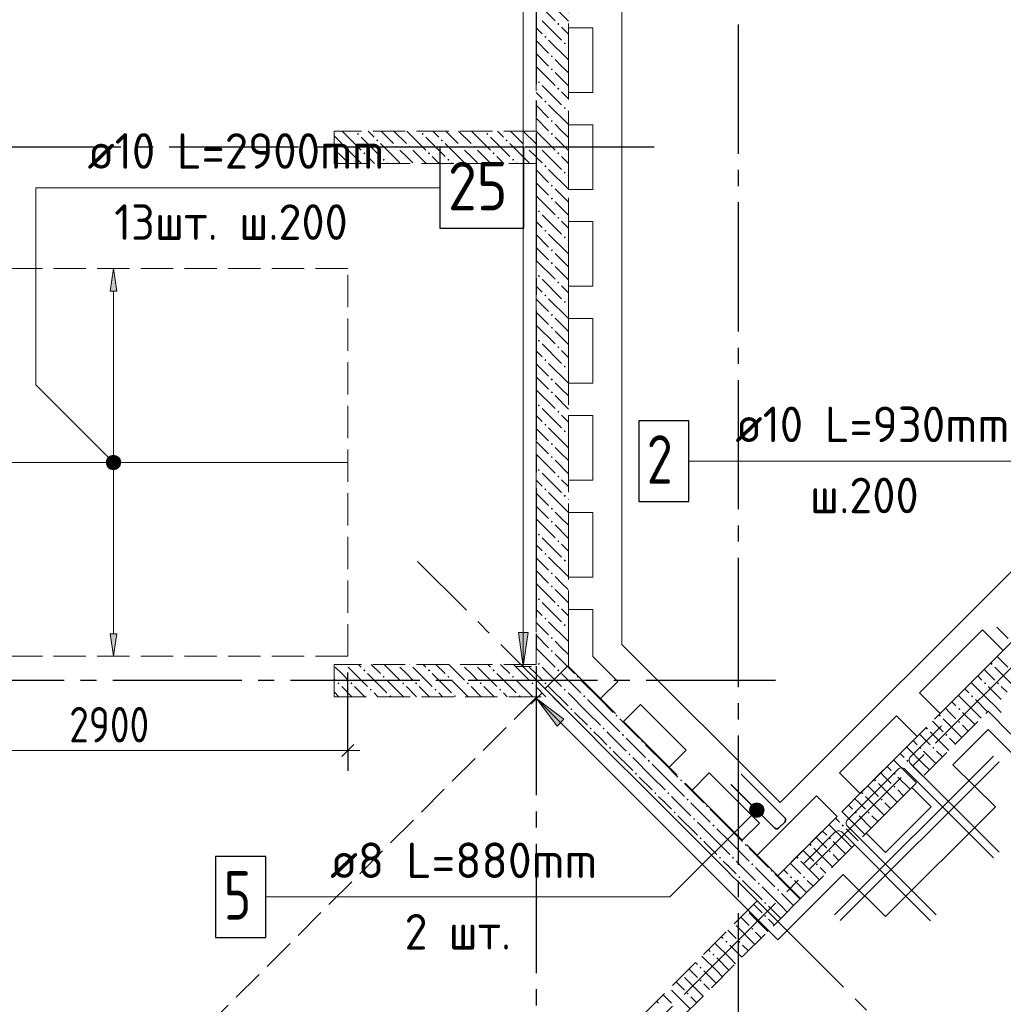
# Model space of a CAD drawing. Header units: millimetres. Extents: x 0 to 43617, y 0 to 59400.
# Tile 24 of 45: x 18629 to 24714, y 30426 to 36520. Entities that reach past the tile are written whole.
import ezdxf

# ---------------------------------------------------------------- set-up
doc = ezdxf.new("R2010")
doc.units = ezdxf.units.MM
doc.linetypes.add('______2', pattern=[270, 200, -70])
doc.linetypes.add('______5', pattern=[1100, 800, -100, 100, -100])
for name, color, linetype, lineweight in [('Standard', 7, 'Continuous', 25), ('ДОП Низ по У', 7, 'Continuous', 25), ('Обрамление П-обр. равн.', 7, 'Continuous', 25), ('Обрамление проемов стержнями', 7, 'Continuous', 25), ('Оси', 40, '______5', 18), ('Позиционная метка линия выноска', 7, 'Continuous', 13), ('Позиционная метка номер позиции', 7, 'Continuous', 13), ('Примечания', 7, 'Continuous', 25), ('Фиксатор', 7, 'Continuous', 25)]:
    doc.layers.add(name, color=color, linetype=linetype, lineweight=lineweight)
doc.layers.add('ЖБ Перекрытие верхний уровень', color=7, linetype='Continuous', lineweight=25, true_color=0xe0e0ff)
doc.layers.add('ЖБ Стена верхний уровень', color=7, linetype='Continuous', lineweight=25, true_color=0x006e00)
doc.styles.add('GOST 2.304-81', font='txt')
doc.styles.add('ISOCPEUR', font='txt')

msp = doc.modelspace()

# ---------------------------------------------------------------- hatches: boundary and pattern name
at = {"layer": 'ДОП Низ по У', "linetype": 'Continuous', "lineweight": 13, "transparency": 33554687}
for points in [[(19229, 34840), (19209, 34980), (19189, 34840)], [(19171.5, 33780), (19246.5, 33780), (19241.2, 33798.7)], [(19171.5, 33780), (19241.2, 33798.7), (19176.8, 33798.7)], [(19176.8, 33761.2), (19246.5, 33780), (19171.5, 33780)], [(19176.8, 33798.7), (19241.2, 33798.7), (19227.7, 33812.2)], [(19176.8, 33798.7), (19227.7, 33812.2), (19190.2, 33812.2)], [(19176.8, 33761.2), (19241.2, 33761.2), (19246.5, 33780)], [(19190.2, 33747.8), (19241.2, 33761.2), (19176.8, 33761.2)], [(19190.2, 33812.2), (19227.7, 33812.2), (19209, 33817.5)], [(19190.2, 33747.8), (19227.7, 33747.8), (19241.2, 33761.2)], [(19227.7, 33747.8), (19190.2, 33747.8), (19209, 33742.5)]]:
    msp.add_hatch(color=7, dxfattribs=at).paths.add_polyline_path(points)
msp.add_hatch(color=7, dxfattribs=at).paths.add_polyline_path([(19229, 32720), (19209, 32580), (19189, 32720)], flags=16)
at = {"layer": 'ЖБ Стена верхний уровень', "linetype": 'Continuous', "lineweight": 18, "transparency": 33554687}
for points in [[(21954.4, 36493.1), (21960.9, 36499.6), (21967.4, 36493.1), (21960.9, 36486.6)], [(21874.5, 36413.1), (21881, 36419.6), (21887.5, 36413.1), (21881, 36406.6)], [(21994.5, 36373.1), (22001, 36379.6), (22007.5, 36373.1), (22001, 36366.6)], [(21914.5, 36293.1), (21921, 36299.6), (21927.4, 36293.1), (21921, 36286.6)], [(21914.5, 36213.1), (21921, 36219.6), (21927.4, 36213.1), (21921, 36206.6)], [(21834.5, 36133.1), (21840.9, 36139.6), (21847.4, 36133.1), (21840.9, 36126.6)], [(21954.4, 36093.1), (21960.9, 36099.6), (21967.4, 36093.1), (21960.9, 36086.6)], [(21874.5, 36013.1), (21881, 36019.6), (21887.5, 36013.1), (21881, 36006.6)], [(21994.5, 35973.1), (22001, 35979.6), (22007.5, 35973.1), (22001, 35966.6)], [(21914.5, 35893.1), (21921, 35899.6), (21927.4, 35893.1), (21921, 35886.6)], [(20714.5, 35813.1), (20721, 35819.6), (20727.4, 35813.1), (20721, 35806.6)], [(20834.5, 35773.1), (20840.9, 35779.6), (20847.4, 35773.1), (20840.9, 35766.6)], [(21114.5, 35813.1), (21121, 35819.6), (21127.4, 35813.1), (21121, 35806.6)], [(21234.5, 35773.1), (21240.9, 35779.6), (21247.4, 35773.1), (21240.9, 35766.6)], [(21514.5, 35813.1), (21521, 35819.6), (21527.4, 35813.1), (21521, 35806.6)], [(21634.5, 35773.1), (21640.9, 35779.6), (21647.4, 35773.1), (21640.9, 35766.6)], [(21914.5, 35813.1), (21921, 35819.6), (21927.4, 35813.1), (21921, 35806.6)], [(20634.5, 35733.1), (20640.9, 35739.6), (20647.4, 35733.1), (20640.9, 35726.6)], [(20954.4, 35733.1), (20960.9, 35739.6), (20967.4, 35733.1), (20960.9, 35726.6)], [(21034.5, 35733.1), (21040.9, 35739.6), (21047.4, 35733.1), (21040.9, 35726.6)], [(21354.4, 35733.1), (21360.9, 35739.6), (21367.4, 35733.1), (21360.9, 35726.6)], [(21434.5, 35733.1), (21440.9, 35739.6), (21447.4, 35733.1), (21440.9, 35726.6)], [(21754.4, 35733.1), (21760.9, 35739.6), (21767.4, 35733.1), (21760.9, 35726.6)], [(21834.5, 35733.1), (21840.9, 35739.6), (21847.4, 35733.1), (21840.9, 35726.6)], [(20754.4, 35693.1), (20760.9, 35699.6), (20767.4, 35693.1), (20760.9, 35686.6)], [(20874.5, 35653.1), (20881, 35659.6), (20887.5, 35653.1), (20881, 35646.6)], [(21154.4, 35693.1), (21160.9, 35699.6), (21167.4, 35693.1), (21160.9, 35686.6)], [(21274.5, 35653.1), (21281, 35659.6), (21287.5, 35653.1), (21281, 35646.6)], [(21554.4, 35693.1), (21560.9, 35699.6), (21567.4, 35693.1), (21560.9, 35686.6)], [(21674.5, 35653.1), (21681, 35659.6), (21687.5, 35653.1), (21681, 35646.6)], [(21954.4, 35693.1), (21960.9, 35699.6), (21967.4, 35693.1), (21960.9, 35686.6)], [(21874.5, 35613.1), (21881, 35619.6), (21887.5, 35613.1), (21881, 35606.6)], [(21994.5, 35573.1), (22001, 35579.6), (22007.5, 35573.1), (22001, 35566.6)], [(21914.5, 35493.1), (21921, 35499.6), (21927.4, 35493.1), (21921, 35486.6)], [(21914.5, 35413.1), (21921, 35419.6), (21927.4, 35413.1), (21921, 35406.6)], [(21834.5, 35333.1), (21840.9, 35339.6), (21847.4, 35333.1), (21840.9, 35326.6)], [(21954.4, 35293.1), (21960.9, 35299.6), (21967.4, 35293.1), (21960.9, 35286.6)], [(21874.5, 35213.1), (21881, 35219.6), (21887.5, 35213.1), (21881, 35206.6)], [(21994.5, 35173.1), (22001, 35179.6), (22007.5, 35173.1), (22001, 35166.6)], [(21914.5, 35093.1), (21921, 35099.6), (21927.4, 35093.1), (21921, 35086.6)], [(21914.5, 35013.1), (21921, 35019.6), (21927.4, 35013.1), (21921, 35006.6)], [(21834.5, 34933.1), (21840.9, 34939.6), (21847.4, 34933.1), (21840.9, 34926.6)], [(21954.4, 34893.1), (21960.9, 34899.6), (21967.4, 34893.1), (21960.9, 34886.6)], [(21874.5, 34813.1), (21881, 34819.6), (21887.5, 34813.1), (21881, 34806.6)], [(21994.5, 34773.1), (22001, 34779.6), (22007.5, 34773.1), (22001, 34766.6)], [(21914.5, 34693.1), (21921, 34699.6), (21927.4, 34693.1), (21921, 34686.6)], [(21914.5, 34613.1), (21921, 34619.6), (21927.4, 34613.1), (21921, 34606.6)], [(21834.5, 34533.1), (21840.9, 34539.6), (21847.4, 34533.1), (21840.9, 34526.6)], [(21954.4, 34493.1), (21960.9, 34499.6), (21967.4, 34493.1), (21960.9, 34486.6)], [(21874.5, 34413.1), (21881, 34419.6), (21887.5, 34413.1), (21881, 34406.6)], [(21994.5, 34373.1), (22001, 34379.6), (22007.5, 34373.1), (22001, 34366.6)], [(21914.5, 34293.1), (21921, 34299.6), (21927.4, 34293.1), (21921, 34286.6)], [(21914.5, 34213.1), (21921, 34219.6), (21927.4, 34213.1), (21921, 34206.6)], [(21834.5, 34133.1), (21840.9, 34139.6), (21847.4, 34133.1), (21840.9, 34126.6)], [(21954.4, 34093.1), (21960.9, 34099.6), (21967.4, 34093.1), (21960.9, 34086.6)], [(21874.5, 34013.1), (21881, 34019.6), (21887.5, 34013.1), (21881, 34006.6)], [(21994.5, 33973.1), (22001, 33979.6), (22007.5, 33973.1), (22001, 33966.6)], [(21914.5, 33893.1), (21921, 33899.6), (21927.4, 33893.1), (21921, 33886.6)], [(21914.5, 33813.1), (21921, 33819.6), (21927.4, 33813.1), (21921, 33806.6)], [(21834.5, 33733.1), (21840.9, 33739.6), (21847.4, 33733.1), (21840.9, 33726.6)], [(21954.4, 33693.1), (21960.9, 33699.6), (21967.4, 33693.1), (21960.9, 33686.6)], [(21874.5, 33613.1), (21881, 33619.6), (21887.5, 33613.1), (21881, 33606.6)], [(21994.5, 33573.1), (22001, 33579.6), (22007.5, 33573.1), (22001, 33566.6)], [(21914.5, 33493.1), (21921, 33499.6), (21927.4, 33493.1), (21921, 33486.6)], [(21914.5, 33413.1), (21921, 33419.6), (21927.4, 33413.1), (21921, 33406.6)], [(21834.5, 33333.1), (21840.9, 33339.6), (21847.4, 33333.1), (21840.9, 33326.6)], [(21954.4, 33293.1), (21960.9, 33299.6), (21967.4, 33293.1), (21960.9, 33286.6)], [(21874.5, 33213.1), (21881, 33219.6), (21887.5, 33213.1), (21881, 33206.6)], [(21994.5, 33173.1), (22001, 33179.6), (22007.5, 33173.1), (22001, 33166.6)], [(21914.5, 33093.1), (21921, 33099.6), (21927.4, 33093.1), (21921, 33086.6)], [(21914.5, 33013.1), (21921, 33019.6), (21927.4, 33013.1), (21921, 33006.6)], [(21834.5, 32933.1), (21840.9, 32939.6), (21847.4, 32933.1), (21840.9, 32926.6)], [(21954.4, 32893.1), (21960.9, 32899.6), (21967.4, 32893.1), (21960.9, 32886.6)], [(21874.5, 32813.1), (21881, 32819.6), (21887.5, 32813.1), (21881, 32806.6)], [(21994.5, 32773.1), (22001, 32779.6), (22007.5, 32773.1), (22001, 32766.6)], [(21914.5, 32693.1), (21921, 32699.6), (21927.4, 32693.1), (21921, 32686.6)], [(21914.5, 32613.1), (21921, 32619.6), (21927.4, 32613.1), (21921, 32606.6)], [(21834.5, 32533.1), (21840.9, 32539.6), (21847.4, 32533.1), (21840.9, 32526.6)], [(24634.5, 32533.1), (24640.9, 32539.6), (24647.4, 32533.1), (24640.9, 32526.6)], [(20644.3, 32530), (20640.9, 32526.6), (20637.6, 32530)], [(20754.4, 32493.1), (20760.9, 32499.6), (20767.4, 32493.1), (20760.9, 32486.6)], [(20964.3, 32530), (20960.9, 32526.6), (20957.6, 32530)], [(21044.3, 32530), (21040.9, 32526.6), (21037.6, 32530)], [(21154.4, 32493.1), (21160.9, 32499.6), (21167.4, 32493.1), (21160.9, 32486.6)], [(21364.3, 32530), (21360.9, 32526.6), (21357.6, 32530)], [(21444.3, 32530), (21440.9, 32526.6), (21437.6, 32530)], [(21554.4, 32493.1), (21560.9, 32499.6), (21567.4, 32493.1), (21560.9, 32486.6)], [(21764.3, 32530), (21760.9, 32526.6), (21757.6, 32530)], [(21954.4, 32493.1), (21960.9, 32499.6), (21967.4, 32493.1), (21967.1, 32492.8), (21958.4, 32489.2)], [(21967.1, 32492.8), (21960.9, 32486.6), (21958.4, 32489.2)], [(20594.5, 32413.1), (20601, 32419.6), (20607.5, 32413.1), (20601, 32406.6)], [(20674.5, 32413.1), (20681, 32419.6), (20687.5, 32413.1), (20681, 32406.6)], [(20874.5, 32453.1), (20881, 32459.6), (20887.5, 32453.1), (20881, 32446.6)], [(20994.5, 32413.1), (21001, 32419.6), (21007.5, 32413.1), (21001, 32406.6)], [(21074.5, 32413.1), (21081, 32419.6), (21087.5, 32413.1), (21081, 32406.6)], [(21274.5, 32453.1), (21281, 32459.6), (21287.5, 32453.1), (21281, 32446.6)], [(21394.5, 32413.1), (21401, 32419.6), (21407.5, 32413.1), (21401, 32406.6)], [(21474.5, 32413.1), (21481, 32419.6), (21487.5, 32413.1), (21481, 32406.6)], [(21674.5, 32453.1), (21681, 32459.6), (21687.5, 32453.1), (21681, 32446.6)], [(21794.5, 32413.1), (21801, 32419.6), (21807.5, 32413.1), (21801, 32406.6)], [(21874.5, 32413.1), (21881, 32419.6), (21887.5, 32413.1), (21881, 32406.6)], [(22074.5, 32453.1), (22080.8, 32459.5), (22087.3, 32453), (22081, 32446.6)], [(24594.5, 32413.1), (24601, 32419.6), (24607.5, 32413.1), (24601, 32406.6)], [(24674.5, 32413.1), (24681, 32419.6), (24687.5, 32413.1), (24681, 32406.6)], [(20794.5, 32373.1), (20801, 32379.6), (20807.5, 32373.1), (20801, 32366.6)], [(21194.5, 32373.1), (21201, 32379.6), (21207.5, 32373.1), (21201, 32366.6)], [(21594.5, 32373.1), (21601, 32379.6), (21607.5, 32373.1), (21601, 32366.6)], [(21994.5, 32373.1), (22001, 32379.6), (22007.5, 32373.1), (22001, 32366.6)], [(20914.5, 32333.1), (20921, 32339.6), (20927.4, 32333.1), (20924.3, 32330), (20917.6, 32330)], [(21314.5, 32333.1), (21321, 32339.6), (21327.4, 32333.1), (21324.3, 32330), (21317.6, 32330)], [(21714.5, 32333.1), (21721, 32339.6), (21727.4, 32333.1), (21724.3, 32330), (21717.6, 32330)], [(22114.5, 32333.1), (22121, 32339.6), (22127.4, 32333.1), (22121, 32326.6)], [(24514.5, 32333.1), (24521, 32339.6), (24527.4, 32333.1), (24521, 32326.6)], [(22034.5, 32253.1), (22040.9, 32259.6), (22047.4, 32253.1), (22040.9, 32246.6)], [(24434.5, 32253.1), (24440.9, 32259.6), (24447.4, 32253.1), (24440.9, 32246.6)], [(22314.5, 32213.1), (22320.8, 32219.5), (22327.3, 32213), (22321, 32206.6)], [(24314.5, 32213.1), (24321, 32219.6), (24327.4, 32213.1), (24321, 32206.6)], [(24434.5, 32173.1), (24440.9, 32179.6), (24447.4, 32173.1), (24440.9, 32166.6)], [(22154.4, 32133.1), (22160.9, 32139.6), (22167.4, 32133.1), (22160.9, 32126.6)], [(22234.5, 32133.1), (22240.9, 32139.6), (22247.4, 32133.1), (22240.9, 32126.6)], [(24234.5, 32133.1), (24240.9, 32139.6), (24247.4, 32133.1), (24240.9, 32126.6)], [(22354.4, 32093.1), (22360.9, 32099.6), (22367.4, 32093.1), (22360.9, 32086.6)], [(22474.5, 32053.1), (22480.8, 32059.5), (22487.3, 32053), (22481, 32046.6)], [(24354.4, 32093.1), (24360.9, 32099.6), (24367.4, 32093.1), (24360.9, 32086.6)], [(22274.5, 32013.1), (22281, 32019.6), (22287.5, 32013.1), (22281, 32006.6)], [(24194.5, 32013.1), (24201, 32019.6), (24207.5, 32013.1), (24201, 32006.6)], [(24274.5, 32013.1), (24281, 32019.6), (24287.5, 32013.1), (24281, 32006.6)], [(22394.5, 31973.1), (22401, 31979.6), (22407.5, 31973.1), (22401, 31966.6)], [(22514.5, 31933.1), (22521, 31939.6), (22527.4, 31933.1), (22521, 31926.6)], [(24114.5, 31933.1), (24121, 31939.6), (24127.4, 31933.1), (24121, 31926.6)], [(22434.5, 31853.1), (22440.9, 31859.6), (22447.4, 31853.1), (22440.9, 31846.6)], [(22714.5, 31813.1), (22720.8, 31819.5), (22727.3, 31813), (22721, 31806.6)], [(23914.5, 31813.1), (23921, 31819.6), (23927.4, 31813.1), (23921, 31806.6)], [(24034.5, 31853.1), (24040.9, 31859.6), (24047.4, 31853.1), (24040.9, 31846.6)], [(24034.5, 31773.1), (24040.9, 31779.6), (24047.4, 31773.1), (24040.9, 31766.6)], [(22554.4, 31733.1), (22560.9, 31739.6), (22567.4, 31733.1), (22560.9, 31726.6)], [(22634.5, 31733.1), (22640.9, 31739.6), (22647.4, 31733.1), (22640.9, 31726.6)], [(22754.4, 31693.1), (22760.9, 31699.6), (22767.4, 31693.1), (22760.9, 31686.6)], [(23834.5, 31733.1), (23840.9, 31739.6), (23847.4, 31733.1), (23840.9, 31726.6)], [(23954.4, 31693.1), (23960.9, 31699.6), (23967.4, 31693.1), (23960.9, 31686.6)], [(22874.5, 31653.1), (22880.8, 31659.5), (22887.3, 31653), (22881, 31646.6)], [(22674.5, 31613.1), (22681, 31619.6), (22687.5, 31613.1), (22681, 31606.6)], [(22794.5, 31573.1), (22801, 31579.6), (22807.5, 31573.1), (22801, 31566.6)], [(23794.5, 31613.1), (23801, 31619.6), (23807.5, 31613.1), (23801, 31606.6)], [(23874.5, 31613.1), (23881, 31619.6), (23887.5, 31613.1), (23881, 31606.6)], [(22914.5, 31533.1), (22921, 31539.6), (22927.4, 31533.1), (22921, 31526.6)], [(23714.5, 31533.1), (23721, 31539.6), (23727.4, 31533.1), (23721, 31526.6)], [(22834.5, 31453.1), (22840.9, 31459.6), (22847.4, 31453.1), (22840.9, 31446.6)], [(23634.5, 31453.1), (23640.9, 31459.6), (23647.4, 31453.1), (23640.9, 31446.6)], [(23114.5, 31413.1), (23120.8, 31419.5), (23127.3, 31413), (23121, 31406.6)], [(23514.5, 31413.1), (23521, 31419.6), (23527.4, 31413.1), (23521, 31406.6)], [(22954.4, 31333.1), (22960.9, 31339.6), (22967.4, 31333.1), (22960.9, 31326.6)], [(23034.5, 31333.1), (23040.9, 31339.6), (23047.4, 31333.1), (23040.9, 31326.6)], [(23434.5, 31333.1), (23440.9, 31339.6), (23447.4, 31333.1), (23440.9, 31326.6)], [(23634.5, 31373.1), (23640.9, 31379.6), (23647.4, 31373.1), (23640.9, 31366.6)], [(23154.4, 31293.1), (23160.9, 31299.6), (23167.4, 31293.1), (23160.9, 31286.6)], [(23554.4, 31293.1), (23560.9, 31299.6), (23567.4, 31293.1), (23560.9, 31286.6)], [(23074.5, 31213.1), (23081, 31219.6), (23087.5, 31213.1), (23081, 31206.6)], [(23274.5, 31253.1), (23280.8, 31259.5), (23287.3, 31253), (23281, 31246.6)], [(23394.5, 31213.1), (23401, 31219.6), (23407.5, 31213.1), (23401, 31206.6)], [(23474.5, 31213.1), (23481, 31219.6), (23487.5, 31213.1), (23481, 31206.6)], [(23194.5, 31173.1), (23201, 31179.6), (23207.5, 31173.1), (23201, 31166.6)], [(23314.5, 31133.1), (23321, 31139.6), (23327.4, 31133.1), (23321, 31126.6)], [(23234.5, 31053.1), (23240.9, 31059.6), (23247.4, 31053.1), (23240.9, 31046.6)], [(23234.5, 30973.1), (23240.9, 30979.6), (23247.4, 30973.1), (23240.9, 30966.6)], [(23154.4, 30893.1), (23160.9, 30899.6), (23167.4, 30893.1), (23160.9, 30886.6)], [(22994.5, 30813.1), (23001, 30819.6), (23007.5, 30813.1), (23001, 30806.6)], [(23074.5, 30813.1), (23081, 30819.6), (23087.5, 30813.1), (23081, 30806.6)], [(22914.5, 30733.1), (22921, 30739.6), (22927.4, 30733.1), (22921, 30726.6)], [(22834.5, 30653.1), (22840.9, 30659.6), (22847.4, 30653.1), (22840.9, 30646.6)], [(22834.5, 30573.1), (22840.9, 30579.6), (22847.4, 30573.1), (22840.9, 30566.6)], [(22754.4, 30493.1), (22760.9, 30499.6), (22767.4, 30493.1), (22760.9, 30486.6)]]:
    msp.add_hatch(color=7, dxfattribs=at).paths.add_polyline_path(points, flags=16)
at = {"layer": 'Позиционная метка линия выноска', "linetype": 'Continuous', "lineweight": 13, "transparency": 33554687}
msp.add_hatch(color=7, dxfattribs=at).paths.add_polyline_path([(21774, 32726.4), (21744, 32516.4), (21714, 32726.4)], flags=16)
msp.add_hatch(color=7, dxfattribs=at).paths.add_polyline_path([(21995.7, 32191.1), (21826, 32318.4), (21953.3, 32148.7)])
at = {"layer": 'Позиционная метка номер позиции', "linetype": 'Continuous', "lineweight": 13, "transparency": 33554687}
for points in [[(19177.2, 33748.2), (19220.5, 33823.3), (19165.7, 33768.5)], [(19165.7, 33768.5), (19220.5, 33823.3), (19197.5, 33823.3)], [(19165.7, 33768.5), (19197.5, 33823.3), (19165.7, 33791.4)], [(19165.7, 33791.4), (19197.5, 33823.3), (19177.2, 33811.8)], [(19177.2, 33748.2), (19240.8, 33811.8), (19220.5, 33823.3)], [(19197.5, 33736.7), (19240.8, 33811.8), (19177.2, 33748.2)], [(19197.5, 33736.7), (19252.3, 33791.4), (19240.8, 33811.8)], [(19220.5, 33736.7), (19252.3, 33791.4), (19197.5, 33736.7)], [(19220.5, 33736.7), (19252.3, 33768.5), (19252.3, 33791.4)], [(19252.3, 33768.5), (19220.5, 33736.7), (19240.8, 33748.2)], [(23220.1, 31596.1), (23156.4, 31659.7), (23145, 31639.3)], [(23220.1, 31596.1), (23145, 31639.3), (23199.7, 31584.6)], [(23199.7, 31584.6), (23145, 31639.3), (23145, 31616.4)], [(23231.5, 31616.4), (23176.8, 31671.2), (23156.4, 31659.7)], [(23231.5, 31616.4), (23156.4, 31659.7), (23220.1, 31596.1)], [(23231.5, 31639.3), (23199.7, 31671.2), (23176.8, 31671.2)], [(23231.5, 31639.3), (23176.8, 31671.2), (23231.5, 31616.4)], [(23199.7, 31671.2), (23231.5, 31639.3), (23220.1, 31659.7)], [(23199.7, 31584.6), (23145, 31616.4), (23176.8, 31584.6)], [(23176.8, 31584.6), (23145, 31616.4), (23156.4, 31596.1)]]:
    msp.add_hatch(color=7, dxfattribs=at).paths.add_polyline_path(points)

# ---------------------------------------------------------------- linework, layer by layer
at = {"layer": 'Standard', "color": 251, "linetype": 'Continuous', "lineweight": -3, "true_color": 0x656565, "transparency": 33554687}
for q in [(20659, 32480), (20659, 32121.7), (20659, 31871.7)]:
    msp.add_line((20659, 31996.7), q, dxfattribs=at)
at = {"layer": 'Standard', "color": 7, "linetype": 'Continuous', "lineweight": 13, "transparency": 33554687}
for p, q in [((17759, 31996.7), (20659, 31996.7)), ((20659, 31996.7), (20734, 31996.7))]:
    msp.add_line(p, q, dxfattribs=at)
at = {"layer": 'Standard', "color": 7, "linetype": 'Continuous', "lineweight": 25, "transparency": 33554687}
msp.add_line((20621.5, 31959.2), (20696.5, 32034.2), dxfattribs=at)
at = {"layer": 'ДОП Низ по У', "color": 7, "linetype": 'Continuous', "lineweight": 13, "transparency": 33554687}
msp.add_line((19028.2, 35480), (21114.2, 35480), dxfattribs=at)
at = {"layer": 'ДОП Низ по У', "color": 251, "linetype": 'Continuous', "lineweight": 13, "true_color": 0x494949, "transparency": 33554687}
for p, q in [((19209, 34980), (19109, 34980)), ((19209, 34980), (19189, 34840)), ((19229, 34840), (19209, 34980)), ((19209, 34980), (19309, 34980)), ((19209, 34980), (19209, 34980)), ((19189, 34840), (19229, 34840)), ((19209, 33810), (19209, 34840)), ((19171.5, 33780), (19171.5, 33780)), ((19246.5, 33780), (19246.5, 33780)), ((19209, 32720), (19209, 33750)), ((19209, 32580), (19189, 32720)), ((19189, 32720), (19229, 32720)), ((19229, 32720), (19209, 32580)), ((19209, 32580), (19109, 32580)), ((19209, 32580), (19309, 32580)), ((19209, 32580), (19209, 32580))]:
    msp.add_line(p, q, dxfattribs=at)
at = {"layer": 'ДОП Низ по У', "color": 7, "linetype": 'Continuous', "lineweight": 18, "transparency": 33554687}
msp.add_line((17764, 33780), (20654, 33780), dxfattribs=at)
at = {"layer": 'ДОП Низ по У', "color": 7, "linetype": 'Continuous', "lineweight": 25, "transparency": 33554687}
msp.add_lwpolyline([(21228.2, 35230), (21748.2, 35230), (21748.2, 35730), (21228.2, 35730), (21228.2, 35230)], dxfattribs=at)
at = {"layer": 'ДОП Низ по У', "color": 251, "linetype": 'Continuous', "lineweight": 13, "true_color": 0x494949, "transparency": 33554687}
msp.add_circle((19209, 33780), 37.5, dxfattribs=at)
at = {"layer": 'ЖБ Перекрытие верхний уровень', "color": 7, "linetype": 'Continuous', "lineweight": 18, "transparency": 33554687}
for p, q in [((22354, 32653), (22354, 41910)), ((22024, 36070), (22024, 36470)), ((22024, 36470), (22174, 36470)), ((22174, 36470), (22174, 36070)), ((22174, 36070), (22024, 36070)), ((22024, 35470), (22024, 35870)), ((22024, 35870), (22174, 35870)), ((22174, 35870), (22174, 35470)), ((22174, 35470), (22024, 35470)), ((22024, 34870), (22024, 35270)), ((22024, 35270), (22174, 35270)), ((22174, 35270), (22174, 34870)), ((22174, 34870), (22024, 34870)), ((22024, 34670), (22174, 34670)), ((22024, 34270), (22024, 34670)), ((22174, 34670), (22174, 34270)), ((26141.2, 34483.3), (23332.5, 31674.5)), ((22174, 34270), (22024, 34270)), ((22024, 34070), (22174, 34070)), ((22024, 33670), (22024, 34070)), ((22174, 34070), (22174, 33670)), ((22174, 33670), (22024, 33670)), ((22024, 33070), (22024, 33470)), ((22024, 33470), (22174, 33470)), ((22174, 33470), (22174, 33070)), ((22174, 33070), (22024, 33070)), ((22024, 32516.4), (22024, 32870)), ((22024, 32870), (22174, 32870)), ((22174, 32870), (22174, 32578.5)), ((24195.2, 32353.4), (24585.6, 32743.8)), ((24585.6, 32743.8), (24712.9, 32616.5)), ((23332.5, 31674.5), (22354, 32653)), ((24712.9, 32616.5), (24322.4, 32226.1)), ((22174, 32578.5), (22328.4, 32424.1)), ((22222.3, 32318), (22024, 32516.4)), ((22328.4, 32424.1), (22222.3, 32318)), ((24322.4, 32226.1), (24195.2, 32353.4)), ((22363.8, 32176.6), (22469.8, 32282.7)), ((22469.8, 32282.7), (22752.7, 31999.8)), ((22646.6, 31893.8), (22363.8, 32176.6)), ((23700.2, 31858.4), (24053.7, 32212)), ((24053.7, 32212), (24181, 32084.7)), ((24181, 32084.7), (23827.5, 31731.1)), ((22752.7, 31999.8), (22646.6, 31893.8)), ((22788, 31752.3), (22894.1, 31858.4)), ((22894.1, 31858.4), (23205.2, 31547.3)), ((23827.5, 31731.1), (23700.2, 31858.4)), ((23099.2, 31441.2), (22788, 31752.3)), ((24147.2, 31768), (23864.3, 31485.1)), ((24267.4, 31647.8), (24147.2, 31768)), ((23191.1, 31349.3), (23558.8, 31717)), ((23558.8, 31717), (23686, 31589.7)), ((23984.5, 31364.9), (24267.4, 31647.8)), ((23686, 31589.7), (23318.4, 31222)), ((23205.2, 31547.3), (23099.2, 31441.2)), ((23864.3, 31485.1), (23984.5, 31364.9)), ((23318.4, 31222), (23191.1, 31349.3))]:
    msp.add_line(p, q, dxfattribs=at)
at = {"layer": 'ЖБ Стена верхний уровень', "color": 251, "linetype": '______2', "lineweight": 13, "true_color": 0x656565, "transparency": 33554687}
for p, q in [((21824, 42220), (21824, 35830)), ((22024, 32516.4), (22024, 42220)), ((21824, 35830), (20574, 35830)), ((20574, 35830), (20574, 35630)), ((20574, 35630), (21824, 35630)), ((21824, 35630), (21824, 32530)), ((26358.9, 34262.6), (24619.4, 32523.1)), ((21824, 32530), (20574, 32530)), ((20574, 32530), (20574, 32330)), ((23459.8, 31080.6), (22024, 32516.4)), ((24619.4, 32523.1), (23318.4, 31222)), ((20574, 32330), (21927.5, 32330)), ((21927.5, 32330), (23191.1, 31066.4)), ((23459.8, 31080.6), (24619.4, 32240.2)), ((24619.4, 32240.2), (27483.2, 29376.4)), ((23318.4, 31222), (23459.8, 31080.6)), ((23318.4, 30939.2), (23459.8, 31080.6)), ((23191.1, 31066.4), (17435.2, 25310.6)), ((17562.5, 25183.3), (23318.4, 30939.2))]:
    msp.add_line(p, q, dxfattribs=at)
at = {"layer": 'ЖБ Стена верхний уровень', "color": 9, "linetype": 'Continuous', "lineweight": 18, "true_color": 0xc7c7c7, "transparency": 33554687}
for p, q in [((21824, 36630.1), (21940.9, 36513.1)), ((21940.9, 36593.1), (22024, 36510.1)), ((21860.9, 36513.1), (21981, 36393.1)), ((21860.9, 36433.1), (21824, 36470.1)), ((21981, 36473.1), (22024, 36430.1)), ((21824, 36390.1), (21901, 36313.1)), ((21901, 36393.1), (22021, 36273.1)), ((22024, 36350.1), (22021, 36353.1)), ((21824, 36310.1), (21901, 36233.1)), ((21981, 36233.1), (21940.9, 36273.1)), ((21824, 36230.1), (21940.9, 36113.1)), ((22021, 36193.1), (21981, 36233.1)), ((21940.9, 36193.1), (22024, 36110.1)), ((21860.9, 36113.1), (21981, 35993.1)), ((21860.9, 36033.1), (21824, 36070.1)), ((21981, 36073.1), (22024, 36030.1)), ((21824, 35990.1), (21901, 35913.1)), ((21901, 35993.1), (22021, 35873.1)), ((22024, 35950.1), (22021, 35953.1)), ((21824, 35910.1), (21901, 35833.1)), ((20624.1, 35830), (20740.9, 35713.1)), ((20821, 35793.1), (20784.1, 35830)), ((20864.1, 35830), (20940.9, 35753.1)), ((20944.1, 35830), (21021, 35753.1)), ((21024.1, 35830), (21140.9, 35713.1)), ((21221, 35793.1), (21184.1, 35830)), ((21264.1, 35830), (21340.9, 35753.1)), ((21344.1, 35830), (21421, 35753.1)), ((21424.1, 35830), (21540.9, 35713.1)), ((21621, 35793.1), (21584.1, 35830)), ((21664.1, 35830), (21740.9, 35753.1)), ((21744.1, 35830), (21821, 35753.1)), ((21824, 35830.1), (21940.9, 35713.1)), ((21981, 35833.1), (21940.9, 35873.1)), ((22021, 35793.1), (21981, 35833.1)), ((20574, 35800.1), (20621, 35753.1)), ((20740.9, 35793.1), (20860.9, 35673.1)), ((21140.9, 35793.1), (21260.9, 35673.1)), ((21540.9, 35793.1), (21660.9, 35673.1)), ((21940.9, 35793.1), (22024, 35710.1)), ((20621, 35673.1), (20581, 35713.1)), ((20660.9, 35713.1), (20744.1, 35630)), ((20860.9, 35753.1), (20981, 35633.1)), ((21021, 35673.1), (20981, 35713.1)), ((21060.9, 35713.1), (21144.1, 35630)), ((21260.9, 35753.1), (21381, 35633.1)), ((21421, 35673.1), (21381, 35713.1)), ((21460.9, 35713.1), (21544.1, 35630)), ((21660.9, 35753.1), (21781, 35633.1)), ((21821, 35673.1), (21781, 35713.1)), ((21860.9, 35713.1), (21981, 35593.1)), ((20660.9, 35633.1), (20621, 35673.1)), ((20781, 35673.1), (20824.1, 35630)), ((21060.9, 35633.1), (21021, 35673.1)), ((21181, 35673.1), (21224.1, 35630)), ((21460.9, 35633.1), (21421, 35673.1)), ((21581, 35673.1), (21624.1, 35630)), ((21824, 35670.1), (21821, 35673.1)), ((21860.9, 35633.1), (21824, 35670.1)), ((21981, 35673.1), (22024, 35630.1)), ((20574, 35640.1), (20581, 35633.1)), ((20904.1, 35630), (20901, 35633.1)), ((21304.1, 35630), (21301, 35633.1)), ((21704.1, 35630), (21701, 35633.1)), ((21824, 35590.1), (21901, 35513.1)), ((21901, 35593.1), (22021, 35473.1)), ((22024, 35550.1), (22021, 35553.1)), ((21824, 35510.1), (21901, 35433.1)), ((21981, 35433.1), (21940.9, 35473.1)), ((21824, 35430.1), (21940.9, 35313.1)), ((22021, 35393.1), (21981, 35433.1)), ((21940.9, 35393.1), (22024, 35310.1)), ((21860.9, 35313.1), (21981, 35193.1)), ((21860.9, 35233.1), (21824, 35270.1)), ((21981, 35273.1), (22024, 35230.1)), ((21824, 35190.1), (21901, 35113.1)), ((21901, 35193.1), (22021, 35073.1)), ((21824, 35110.1), (21901, 35033.1)), ((22024, 35150.1), (22021, 35153.1)), ((21981, 35033.1), (21940.9, 35073.1)), ((21824, 35030.1), (21940.9, 34913.1)), ((21940.9, 34993.1), (22024, 34910.1)), ((22021, 34993.1), (21981, 35033.1)), ((21860.9, 34833.1), (21824, 34870.1)), ((21860.9, 34913.1), (21981, 34793.1)), ((21981, 34873.1), (22024, 34830.1)), ((21824, 34790.1), (21901, 34713.1)), ((21901, 34793.1), (22021, 34673.1)), ((22024, 34750.1), (22021, 34753.1)), ((21824, 34710.1), (21901, 34633.1)), ((21981, 34633.1), (21940.9, 34673.1)), ((21824, 34630.1), (21940.9, 34513.1)), ((22021, 34593.1), (21981, 34633.1)), ((21940.9, 34593.1), (22024, 34510.1)), ((21860.9, 34513.1), (21981, 34393.1)), ((21860.9, 34433.1), (21824, 34470.1)), ((21981, 34473.1), (22024, 34430.1)), ((21824, 34390.1), (21901, 34313.1)), ((21901, 34393.1), (22021, 34273.1)), ((21824, 34310.1), (21901, 34233.1)), ((22024, 34350.1), (22021, 34353.1)), ((21981, 34233.1), (21940.9, 34273.1)), ((21824, 34230.1), (21940.9, 34113.1)), ((21940.9, 34193.1), (22024, 34110.1)), ((22021, 34193.1), (21981, 34233.1)), ((21860.9, 34033.1), (21824, 34070.1)), ((21860.9, 34113.1), (21981, 33993.1)), ((21981, 34073.1), (22024, 34030.1)), ((21824, 33990.1), (21901, 33913.1)), ((21901, 33993.1), (22021, 33873.1)), ((22024, 33950.1), (22021, 33953.1)), ((21824, 33910.1), (21901, 33833.1)), ((21824, 33830.1), (21940.9, 33713.1)), ((21981, 33833.1), (21940.9, 33873.1)), ((22021, 33793.1), (21981, 33833.1)), ((21940.9, 33793.1), (22024, 33710.1)), ((21860.9, 33713.1), (21981, 33593.1)), ((21860.9, 33633.1), (21824, 33670.1)), ((21981, 33673.1), (22024, 33630.1)), ((21824, 33590.1), (21901, 33513.1)), ((21901, 33593.1), (22021, 33473.1)), ((22024, 33550.1), (22021, 33553.1)), ((21824, 33510.1), (21901, 33433.1)), ((21981, 33433.1), (21940.9, 33473.1)), ((21824, 33430.1), (21940.9, 33313.1)), ((21940.9, 33393.1), (22024, 33310.1)), ((22021, 33393.1), (21981, 33433.1)), ((21860.9, 33313.1), (21981, 33193.1)), ((21981, 33273.1), (22024, 33230.1)), ((21860.9, 33233.1), (21824, 33270.1)), ((21824, 33190.1), (21901, 33113.1)), ((21901, 33193.1), (22021, 33073.1)), ((22024, 33150.1), (22021, 33153.1)), ((21824, 33110.1), (21901, 33033.1)), ((21824, 33030.1), (21940.9, 32913.1)), ((21981, 33033.1), (21940.9, 33073.1)), ((22021, 32993.1), (21981, 33033.1)), ((21940.9, 32993.1), (22024, 32910.1)), ((21860.9, 32913.1), (21981, 32793.1)), ((21860.9, 32833.1), (21824, 32870.1)), ((21981, 32873.1), (22024, 32830.1)), ((21824, 32790.1), (21901, 32713.1)), ((21901, 32793.1), (22021, 32673.1)), ((22024, 32750.1), (22021, 32753.1)), ((21824, 32710.1), (21901, 32633.1)), ((21981, 32633.1), (21940.9, 32673.1)), ((21824, 32630.1), (21940.9, 32513.1)), ((22021, 32593.1), (21981, 32633.1)), ((21940.9, 32593.1), (22019.6, 32514.5)), ((24675.2, 32578.9), (24740.9, 32513.1)), ((20621, 32473.1), (20581, 32513.1)), ((20660.9, 32513.1), (20781, 32393.1)), ((20724.1, 32530), (20740.9, 32513.1)), ((20804.1, 32530), (20860.9, 32473.1)), ((20884.1, 32530), (20981, 32433.1)), ((21021, 32473.1), (20981, 32513.1)), ((21060.9, 32513.1), (21181, 32393.1)), ((21124.1, 32530), (21140.9, 32513.1)), ((21204.1, 32530), (21260.9, 32473.1)), ((21284.1, 32530), (21381, 32433.1)), ((21421, 32473.1), (21381, 32513.1)), ((21460.9, 32513.1), (21581, 32393.1)), ((21524.1, 32530), (21540.9, 32513.1)), ((21604.1, 32530), (21660.9, 32473.1)), ((21684.1, 32530), (21781, 32433.1)), ((21821, 32473.1), (21781, 32513.1)), ((21860.9, 32513.1), (21906.4, 32467.7)), ((22019.6, 32514.5), (22060.9, 32473.1)), ((24621, 32473.1), (24595.2, 32498.9)), ((24660.9, 32513.1), (24776.6, 32397.4)), ((20574, 32440.1), (20581, 32433.1)), ((20660.9, 32433.1), (20621, 32473.1)), ((20781, 32473.1), (20901, 32353.1)), ((21004.1, 32330), (20901, 32433.1)), ((21060.9, 32433.1), (21021, 32473.1)), ((21181, 32473.1), (21301, 32353.1)), ((21404.1, 32330), (21301, 32433.1)), ((21460.9, 32433.1), (21421, 32473.1)), ((21581, 32473.1), (21701, 32353.1)), ((21804.1, 32330), (21701, 32433.1)), ((21824, 32470.1), (21821, 32473.1)), ((21849.9, 32444.2), (21824, 32470.1)), ((21860.9, 32433.1), (21849.9, 32444.2)), ((21906.4, 32467.7), (21981, 32393.1)), ((21981, 32473.1), (22101, 32353.1)), ((22221, 32313.1), (22101, 32433.1)), ((24621, 32313.1), (24515.2, 32418.9)), ((24555.2, 32458.9), (24581, 32433.1)), ((24660.9, 32433.1), (24621, 32473.1)), ((20604.1, 32330), (20574, 32360.1)), ((20621, 32393.1), (20684.1, 32330)), ((20701, 32393.1), (20764.1, 32330)), ((21021, 32393.1), (21084.1, 32330)), ((21101, 32393.1), (21164.1, 32330)), ((21421, 32393.1), (21484.1, 32330)), ((21501, 32393.1), (21564.1, 32330)), ((21821, 32393.1), (21884.1, 32330)), ((21901, 32393.1), (22021, 32273.1)), ((24475.2, 32378.9), (24501, 32353.1)), ((24621, 32393.1), (24696.6, 32317.4)), ((24701, 32393.1), (24736.6, 32357.4)), ((20844.1, 32330), (20821, 32353.1)), ((21244.1, 32330), (21221, 32353.1)), ((21644.1, 32330), (21621, 32353.1)), ((22140.9, 32233.1), (22021, 32353.1)), ((22140.9, 32313.1), (22221, 32233.1)), ((22221, 32313.1), (22301, 32233.1)), ((24395.2, 32298.9), (24421, 32273.1)), ((24540.9, 32233.1), (24435.2, 32338.9)), ((24540.9, 32313.1), (24616.6, 32237.4)), ((24621, 32313.1), (24656.6, 32277.4)), ((24696.6, 32317.4), (24701, 32313.1)), ((24381, 32233.1), (24355.2, 32258.9)), ((24656.6, 32277.4), (24701, 32233.1)), ((22060.9, 32233.1), (22140.9, 32153.1)), ((22140.9, 32233.1), (22221, 32153.1)), ((22221, 32233.1), (22340.9, 32113.1)), ((22340.9, 32193.1), (22460.9, 32073.1)), ((24275.2, 32178.9), (24340.9, 32113.1)), ((24340.9, 32193.1), (24456.6, 32077.4)), ((24421, 32193.1), (24381, 32233.1)), ((24460.9, 32233.1), (24536.6, 32157.4)), ((24540.9, 32233.1), (24576.6, 32197.4)), ((22221, 32073.1), (22181, 32113.1)), ((22260.9, 32113.1), (22381, 31993.1)), ((24260.9, 32113.1), (24376.6, 31997.4)), ((24460.9, 32153.1), (24496.6, 32117.4)), ((22260.9, 32033.1), (22221, 32073.1)), ((22381, 32073.1), (22501, 31953.1)), ((24155.2, 32058.9), (24181, 32033.1)), ((24221, 32073.1), (24195.2, 32098.9)), ((24260.9, 32033.1), (24221, 32073.1)), ((24381, 32073.1), (24416.6, 32037.4)), ((22301, 31993.1), (22421, 31873.1)), ((22621, 31913.1), (22501, 32033.1)), ((24221, 31913.1), (24115.2, 32018.9)), ((24221, 31993.1), (24296.6, 31917.4)), ((24301, 31993.1), (24336.6, 31957.4)), ((22540.9, 31833.1), (22421, 31953.1)), ((24140.9, 31833.1), (24035.2, 31938.9)), ((24075.2, 31978.9), (24101, 31953.1)), ((22540.9, 31913.1), (22621, 31833.1)), ((22621, 31913.1), (22701, 31833.1)), ((23995.2, 31898.9), (24021, 31873.1)), ((24140.9, 31913.1), (24216.6, 31837.4)), ((24221, 31913.1), (24256.6, 31877.4)), ((22460.9, 31833.1), (22540.9, 31753.1)), ((22540.9, 31833.1), (22621, 31753.1)), ((22621, 31833.1), (22740.9, 31713.1)), ((23981, 31833.1), (23955.2, 31858.9)), ((24021, 31793.1), (23981, 31833.1)), ((24060.9, 31833.1), (24136.6, 31757.4)), ((24140.9, 31833.1), (24176.6, 31797.4)), ((22740.9, 31793.1), (22860.9, 31673.1)), ((23875.2, 31778.9), (23940.9, 31713.1)), ((23940.9, 31793.1), (24056.6, 31677.4)), ((24060.9, 31753.1), (24096.6, 31717.4)), ((22621, 31673.1), (22581, 31713.1)), ((22660.9, 31713.1), (22781, 31593.1)), ((23821, 31673.1), (23795.2, 31698.9)), ((23860.9, 31713.1), (23976.6, 31597.4)), ((22660.9, 31633.1), (22621, 31673.1)), ((22781, 31673.1), (22901, 31553.1)), ((23021, 31513.1), (22901, 31633.1)), ((23755.2, 31658.9), (23781, 31633.1)), ((23860.9, 31633.1), (23821, 31673.1)), ((23981, 31673.1), (24016.6, 31637.4)), ((22701, 31593.1), (22821, 31473.1)), ((23675.2, 31578.9), (23701, 31553.1)), ((23821, 31513.1), (23715.2, 31618.9)), ((23821, 31593.1), (23896.6, 31517.4)), ((23901, 31593.1), (23936.6, 31557.4)), ((22940.9, 31433.1), (22821, 31553.1)), ((22940.9, 31513.1), (23021, 31433.1)), ((23021, 31513.1), (23101, 31433.1)), ((23740.9, 31433.1), (23635.2, 31538.9)), ((23740.9, 31513.1), (23816.6, 31437.4)), ((23821, 31513.1), (23856.6, 31477.4)), ((23581, 31433.1), (23555.2, 31458.9)), ((23595.2, 31498.9), (23621, 31473.1)), ((22860.9, 31433.1), (22940.9, 31353.1)), ((22940.9, 31433.1), (23021, 31353.1)), ((23021, 31433.1), (23140.9, 31313.1)), ((23140.9, 31393.1), (23260.9, 31273.1)), ((23540.9, 31393.1), (23656.6, 31277.4)), ((23621, 31393.1), (23581, 31433.1)), ((23660.9, 31433.1), (23736.6, 31357.4)), ((23740.9, 31433.1), (23776.6, 31397.4)), ((23475.2, 31378.9), (23540.9, 31313.1)), ((23660.9, 31353.1), (23696.6, 31317.4)), ((23021, 31273.1), (22981, 31313.1)), ((23060.9, 31233.1), (23021, 31273.1)), ((23060.9, 31313.1), (23181, 31193.1)), ((23181, 31273.1), (23301, 31153.1)), ((23421, 31273.1), (23395.2, 31298.9)), ((23460.9, 31233.1), (23421, 31273.1)), ((23460.9, 31313.1), (23576.6, 31197.4)), ((23581, 31273.1), (23616.6, 31237.4)), ((23421, 31113.1), (23301, 31233.1)), ((23355.2, 31258.9), (23381, 31233.1)), ((23101, 31193.1), (23221, 31073.1)), ((23340.9, 31033.1), (23221, 31153.1)), ((23421, 31193.1), (23496.6, 31117.4)), ((23501, 31193.1), (23536.6, 31157.4)), ((23340.9, 31113.1), (23416.6, 31037.4)), ((23421, 31113.1), (23456.6, 31077.4)), ((23181, 31033.1), (23169.4, 31044.7)), ((23221, 30993.1), (23181, 31033.1)), ((23260.9, 31033.1), (23336.6, 30957.4)), ((23340.9, 31033.1), (23376.6, 30997.4)), ((23089.4, 30964.7), (23140.9, 30913.1)), ((23140.9, 30993.1), (23256.6, 30877.4)), ((23060.9, 30913.1), (23176.6, 30797.4)), ((23260.9, 30953.1), (23296.6, 30917.4)), ((22969.4, 30844.7), (22981, 30833.1)), ((23021, 30873.1), (23009.4, 30884.7)), ((23060.9, 30833.1), (23021, 30873.1)), ((23181, 30873.1), (23216.6, 30837.4)), ((23021, 30713.1), (22929.4, 30804.7)), ((23021, 30793.1), (23096.6, 30717.4)), ((23101, 30793.1), (23136.6, 30757.4)), ((22940.9, 30633.1), (22849.4, 30724.7)), ((22889.4, 30764.7), (22901, 30753.1)), ((22940.9, 30713.1), (23016.6, 30637.4)), ((23021, 30713.1), (23056.6, 30677.4)), ((22809.4, 30684.7), (22821, 30673.1)), ((22740.9, 30593.1), (22856.6, 30477.4)), ((22781, 30633.1), (22769.4, 30644.7)), ((22821, 30593.1), (22781, 30633.1)), ((22860.9, 30633.1), (22936.6, 30557.4)), ((22940.9, 30633.1), (22976.6, 30597.4)), ((22689.4, 30564.7), (22740.9, 30513.1)), ((22860.9, 30553.1), (22896.6, 30517.4)), ((22621, 30473.1), (22609.4, 30484.7)), ((22660.9, 30433.1), (22621, 30473.1)), ((22660.9, 30513.1), (22776.6, 30397.4)), ((22781, 30473.1), (22816.6, 30437.4)), ((22569.4, 30444.7), (22581, 30433.1))]:
    msp.add_line(p, q, dxfattribs=at)
at = {"layer": 'Обрамление П-обр. равн.', "color": 7, "linetype": 'Continuous', "lineweight": 13, "transparency": 33554687}
for p, q in [((22926.2, 33788.3), (24968.2, 33788.3)), ((20528.9, 31090.5), (22350.8, 31090.5))]:
    msp.add_line(p, q, dxfattribs=at)
at = {"layer": 'Обрамление П-обр. равн.', "color": 251, "linetype": 'Continuous', "lineweight": 13, "true_color": 0x494949, "transparency": 33554687}
msp.add_line((24743.9, 32690), (24673.2, 32760.7), dxfattribs=at)
at = {"layer": 'Обрамление П-обр. равн.', "color": 7, "linetype": 'Continuous', "lineweight": 25, "transparency": 33554687}
for points in [[(22458.2, 33538.3), (22768.2, 33538.3), (22768.2, 34038.3), (22458.2, 34038.3), (22458.2, 33538.3)], [(19840.9, 30840.5), (20150.8, 30840.5), (20150.8, 31340.5), (19840.9, 31340.5), (19840.9, 30840.5)]]:
    msp.add_lwpolyline(points, dxfattribs=at)
at = {"layer": 'Обрамление П-обр. равн.', "color": 7, "linetype": 'Continuous', "lineweight": 35, "transparency": 33554687}
for points in [[(23092.8, 31850.6), (23362.1, 31581.3), (23364.3, 31578.4), (23366, 31575), (23367, 31571.3), (23367.3, 31567.8), (23367, 31564.2), (23366, 31560.5), (23364.3, 31557.1), (23362.1, 31554.2), (23325.5, 31517.7), (23322.7, 31515.5), (23319.2, 31513.8), (23315.5, 31512.7), (23312, 31512.4), (23308.4, 31512.7), (23304.7, 31513.8), (23301.3, 31515.5), (23298.5, 31517.7), (23029.1, 31787)], [(23092.8, 31850.6), (23362.1, 31581.3), (23364.3, 31578.4), (23366, 31575), (23367, 31571.3), (23367.3, 31567.8), (23367, 31564.2), (23366, 31560.5), (23364.3, 31557.1), (23362.1, 31554.3), (23325.5, 31517.7), (23322.7, 31515.5), (23319.2, 31513.8), (23315.6, 31512.7), (23312, 31512.4), (23308.4, 31512.7), (23304.7, 31513.8), (23301.3, 31515.5), (23298.5, 31517.7), (23029.2, 31787)]]:
    msp.add_lwpolyline(points, dxfattribs=at)
at = {"layer": 'Обрамление проемов стержнями', "color": 7, "linetype": 'Continuous', "lineweight": 18, "transparency": 33554687}
for p, q in [((23669.9, 30979.5), (24652.8, 31962.4)), ((23669.9, 30979.5), (24652.8, 31962.4)), ((23705.2, 30944.2), (24688.1, 31927.1)), ((23705.2, 30944.2), (24688.1, 31927.1))]:
    msp.add_line(p, q, dxfattribs=at)
for points in [[(24688.1, 31368.5), (24139.2, 31917.4), (24135.9, 31921.7), (24133.4, 31926.8), (24131.8, 31932.3), (24131.3, 31937.7), (24131.8, 31943), (24133.4, 31948.6), (24135.9, 31953.7), (24139.2, 31958), (24331, 32149.8)], [(24688.1, 31368.5), (24139.2, 31917.4), (24135.9, 31921.7), (24133.4, 31926.8), (24131.8, 31932.3), (24131.3, 31937.7), (24131.8, 31943), (24133.4, 31948.6), (24135.9, 31953.7), (24139.2, 31958), (24331, 32149.8)], [(24652.8, 31333.1), (24103.8, 31882), (24099.5, 31885.3), (24094.4, 31887.9), (24088.9, 31889.4), (24083.5, 31889.9), (24078.2, 31889.4), (24072.7, 31887.9), (24067.5, 31885.3), (24063.2, 31882), (23871.4, 31690.2)], [(24652.8, 31333.1), (24103.8, 31882), (24099.5, 31885.3), (24094.4, 31887.9), (24088.9, 31889.4), (24083.5, 31889.9), (24078.2, 31889.4), (24072.7, 31887.9), (24067.5, 31885.3), (24063.2, 31882), (23871.4, 31690.2)], [(24298.8, 30979.2), (23749.9, 31528.1), (23746.7, 31532.4), (23744.1, 31537.5), (23742.5, 31543.1), (23742.1, 31548.4), (23742.5, 31553.8), (23744.1, 31559.3), (23746.7, 31564.4), (23749.9, 31568.7), (23941.8, 31760.5)], [(24298.8, 30979.2), (23749.9, 31528.1), (23746.7, 31532.4), (23744.1, 31537.5), (23742.5, 31543.1), (23742.1, 31548.4), (23742.5, 31553.8), (23744.1, 31559.3), (23746.7, 31564.4), (23749.9, 31568.7), (23941.8, 31760.5)], [(24263.5, 30943.8), (23714.6, 31492.8), (23710.3, 31496), (23705.1, 31498.6), (23699.6, 31500.2), (23694.3, 31500.6), (23688.9, 31500.2), (23683.4, 31498.6), (23678.3, 31496), (23674, 31492.8), (23482.1, 31300.9)], [(24263.5, 30943.8), (23714.6, 31492.8), (23710.3, 31496), (23705.1, 31498.6), (23699.6, 31500.2), (23694.3, 31500.6), (23688.9, 31500.2), (23683.4, 31498.6), (23678.3, 31496), (23674, 31492.8), (23482.1, 31300.9)]]:
    msp.add_lwpolyline(points, dxfattribs=at)
at = {"layer": 'Оси', "color": 8, "linetype": '______5', "lineweight": -3, "transparency": 33554687}
for p, q in [((21824, 57820), (21824, 7100)), ((23074, 50790), (23074, 7100)), ((22554, 35730), (4600, 35730)), ((9515.6, 17263.7), (27464.8, 35212.9)), ((29170.5, 25087.1), (21090.3, 33167.2)), ((23304, 32430), (4600, 32430))]:
    msp.add_line(p, q, dxfattribs=at)
at = {"layer": 'Позиционная метка линия выноска', "color": 251, "linetype": 'Continuous', "lineweight": 13, "true_color": 0x494949, "transparency": 33554687}
for p, q in [((21744, 32516.4), (21714, 32726.4)), ((21714, 32726.4), (21774, 32726.4)), ((21744, 32726.4), (21744, 32741.4)), ((21774, 32726.4), (21744, 32516.4)), ((21694, 32516.4), (21794, 32516.4)), ((21744, 32516.4), (21744, 32516.4)), ((21744, 32516.4), (21744, 32516.4)), ((21744, 32516.4), (21744, 32516.4)), ((21861.4, 32353.7), (21790.6, 32283)), ((21826, 32318.4), (21826, 32318.4)), ((21826, 32318.4), (21826, 32318.4)), ((21826, 32318.4), (21826, 32318.4)), ((21826, 32318.4), (21953.3, 32148.7)), ((21995.7, 32191.1), (21826, 32318.4)), ((21953.3, 32148.7), (21995.7, 32191.1)), ((21974.5, 32169.9), (21985.1, 32159.3))]:
    msp.add_line(p, q, dxfattribs=at)
for points in [[(21744, 32516.4), (21744, 42500), (23584, 42500), (23584, 50000), (21744, 50000), (21744, 56940), (16064, 56940), (16064, 56580), (15004, 56580), (15004, 56940), (8974, 56940)], [(32794, 11680), (32794, 24450), (29694.4, 24450), (27978.2, 26166.2), (29279.3, 27467.3), (24619.4, 32127.1), (24401.4, 31909), (24664.5, 31648.9), (23984.5, 30968.9), (23722.9, 31230.6), (23318.4, 30826), (21826, 32318.4)]]:
    msp.add_lwpolyline(points, dxfattribs=at)
at = {"layer": 'Позиционная метка номер позиции', "color": 7, "linetype": 'Continuous', "lineweight": 13, "transparency": 33554687}
for p, q in [((19177.2, 33811.8), (19177.2, 33811.8)), ((19240.8, 33811.8), (19240.8, 33811.8)), ((26414.9, 33788.3), (22768.2, 33788.3)), ((19177.2, 33748.2), (19177.2, 33748.2)), ((19240.8, 33748.2), (19240.8, 33748.2)), ((23156.4, 31659.7), (23156.4, 31659.7)), ((23220.1, 31659.7), (23220.1, 31659.7)), ((23156.4, 31596.1), (23156.4, 31596.1)), ((23220.1, 31596.1), (23220.1, 31596.1))]:
    msp.add_line(p, q, dxfattribs=at)
for points in [[(19209, 33780), (18728.2, 34260.8), (18728.2, 35480), (21228.2, 35480)], [(25168.2, 33114.3), (25168.2, 33788.3), (22768.2, 33788.3)], [(23188.3, 31627.9), (22650.8, 31090.5), (20150.8, 31090.5)]]:
    msp.add_lwpolyline(points, dxfattribs=at)
for centre in [(19209, 33780), (23188.3, 31627.9)]:
    msp.add_circle(centre, 45, dxfattribs=at)
at = {"layer": 'Примечания', "color": 7, "linetype": '______2', "lineweight": 18, "transparency": 33554687}
for p, q in [((20659, 34980), (17759, 34980)), ((20659, 32580), (20659, 34980)), ((17759, 32580), (20659, 32580))]:
    msp.add_line(p, q, dxfattribs=at)
at = {"layer": 'Примечания', "color": 7, "linetype": '______2', "lineweight": 13, "transparency": 33554687}
msp.add_line((22019.4, 32520.9), (10428.5, 20930), dxfattribs=at)

# ---------------------------------------------------------------- texts
at = {"layer": 'Standard', "color": 7, "linetype": 'Continuous', "lineweight": 25, "transparency": 33554687, "insert": (18935.3, 32046.7), "char_height": 220, "width": 672.628, "attachment_point": 7, "style": 'GOST 2.304-81'}
msp.add_mtext('2900', dxfattribs=at)
at = {"layer": 'ДОП Низ по У', "color": 7, "linetype": 'Continuous', "lineweight": 13, "transparency": 33554687, "attachment_point": 7, "style": 'ISOCPEUR'}
for s, insert, char_height, width in [('\\W0.96;ø10 L=2900mm ', (19048.2, 35597.3), 220, 2150.516), ('\\W0.87;25', (21278.2, 35340), 300, 550.811), ('\\W0.95;13шт. ш.200 ', (19213.2, 35157.3), 220, 1819.893)]:
    msp.add_mtext(s, dxfattribs=dict(at, insert=insert, char_height=char_height, width=width))
at = {"layer": 'Обрамление П-обр. равн.', "color": 7, "linetype": 'Continuous', "lineweight": 13, "transparency": 33554687, "attachment_point": 7, "style": 'ISOCPEUR'}
for s, insert, char_height, width in [('\\W0.96;ø10 L=930mm ', (23056.2, 33905.6), 220, 1996.291), ('\\W0.78;2', (22508.2, 33648.3), 300, 326.407), ('\\W0.95;ш.200 ', (23518.2, 33465.6), 220, 962.122), ('\\W0.98;ø8 L=880mm ', (20548.8, 31207.8), 220, 1888.541), ('\\W0.78;5', (19890.8, 30950.5), 300, 326.407)]:
    msp.add_mtext(s, dxfattribs=dict(at, insert=insert, char_height=char_height, width=width))
at = {"layer": 'Фиксатор', "color": 7, "linetype": 'Continuous', "lineweight": 25, "transparency": 33554687, "insert": (21010.4, 30765.5), "char_height": 220, "width": 851.602, "attachment_point": 7, "style": 'ISOCPEUR'}
msp.add_mtext('\\W0.94;2 шт.', dxfattribs=at)

doc.saveas('drawing.dxf')
